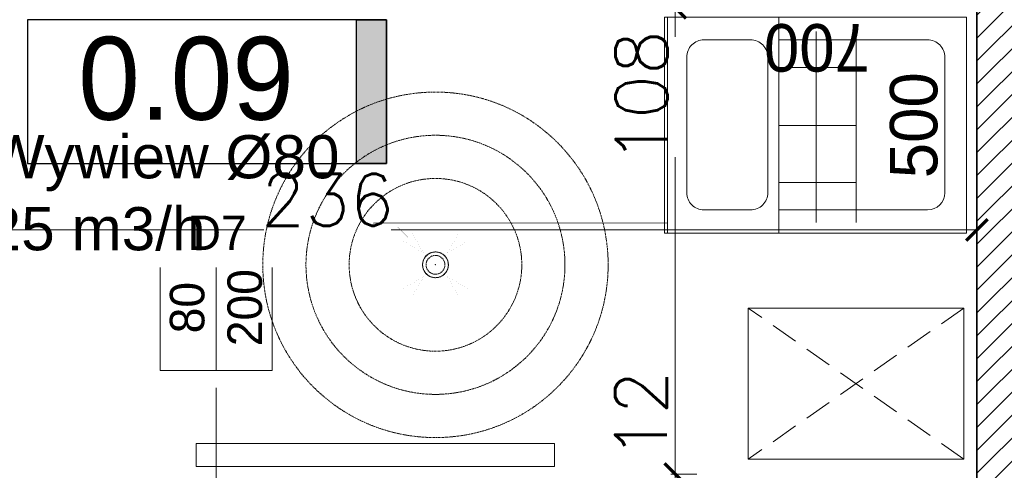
# Model space of a CAD drawing. Header units: millimetres. Extents: x -740 to 33545, y -26688 to 22494.
# Tile 169 of 256: x 11617 to 11845, y 11007 to 11112. Entities that reach past the tile are written whole.
import ezdxf

# ---------------------------------------------------------------- set-up
doc = ezdxf.new("R2010")
doc.units = ezdxf.units.MM
doc.header["$MEASUREMENT"] = 0
for name, pattern in [('CENTERX2', [101.6, 63.5, -12.7, 12.7, -12.7]), ('DASHDOT', [1, 0.5, -0.25, 0, -0.25]), ('DASHED2', [9.525, 6.35, -3.175]), ('DIVIDE2', [0.625, 0.25, -0.125, 0, -0.125, 0, -0.125])]:
    doc.linetypes.add(name, pattern=pattern)
doc.layers.get('Defpoints').update_dxf_attribs({"color": 252})
for name, color, linetype, lineweight in [('## went', 20, 'DIVIDE2', 15), ('_IS_Wywiew', 1, 'Continuous', 20), ('A_istniejące ściany', 252, 'Continuous', 35), ('A_opisy', 252, 'Continuous', 15), ('A_wyposażenie', 252, 'Continuous', 9), ('l.wypełnien', 252, 'Continuous', 5), ('wymiarowanie', 252, 'Continuous', 9)]:
    doc.layers.add(name, color=color, linetype=linetype, lineweight=lineweight)
doc.layers.add('## went NIEWID', color=51, linetype='DASHDOT', lineweight=15, plot=False)
for name, color, linetype in [('_I_EKO_PODKLAD 3', 252, 'Continuous'), ('_IS_EKO_Opis_Wentylacja', 7, 'CENTERX2'), ('NAWIEW', 5, 'Continuous'), ('tabelki opis', 252, 'Continuous'), ('TECHNOLOGIA KUCHNI', 252, 'Continuous'), ('WYWIEW', 252, 'Continuous')]:
    doc.layers.add(name, color=color, linetype=linetype)
doc.styles.add('Arial', font='arial.ttf')
doc.styles.add('styl2', font='simplex.shx')
doc.dimstyles.new('Skala 1-50', dxfattribs={"dimtxt": 12, "dimasz": 5, "dimexe": 1, "dimexo": 1, "dimgap": 1.5, "dimtad": 1, "dimdec": 1, "dimrnd": 0.5, "dimtxsty": 'styl2', "dimblk": 'ARCHTICK', "dimcen": 5, "dimadec": 0, "dimazin": 0, "dimtfac": 1, "dimtdec": 1, "dimtmove": 1, "dimatfit": 3, "dimldrblk": 'ARCHTICK', "dimfxl": 0, "dimlwd": -1, "dimlwe": -1, "dimarcsym": 0})
doc.dimstyles.new('Wymiary elementów w mm', dxfattribs={"dimscale": 0.5, "dimtxt": 14, "dimasz": 20, "dimexe": 0, "dimexo": 1, "dimgap": 3, "dimtad": 1, "dimdec": 0, "dimlfac": 10, "dimtxsty": 'Standard', "dimblk": 'OBLIQUE', "dimcen": 5, "dimse1": 1, "dimse2": 1, "dimsd1": 1, "dimsd2": 1, "dimclrd": 256, "dimclre": 256, "dimclrt": 252, "dimadec": 0, "dimazin": 0, "dimtfac": 1, "dimtdec": 0, "dimtmove": 0, "dimatfit": 3, "dimldrblk": 'OBLIQUE', "dimfxl": 0, "dimlwd": -1, "dimlwe": -1, "dimarcsym": 0})

# ---------------------------------------------------------------- blocks, each defined once
blk = doc.blocks.new('_ArchTick')
at = {"color": 0, "linetype": 'ByBlock', "const_width": 0.15}
blk.add_lwpolyline([(-0.5, -0.5), (0.5, 0.5)], dxfattribs=at)
blk = doc.blocks.new('*D1363')
at = {"layer": 'Defpoints', "color": 0}
for p in [(11773.56, 11114.32), (11769.27, 11006.32), (11774.04, 11006.32)]:
    blk.add_point(p, dxfattribs=at)
at = {"layer": 'wymiarowanie', "color": 0}
for p, q in [((11772.56, 11114.32), (11768.27, 11114.32)), ((11769.27, 11114.32), (11769.27, 11107.56)), ((11769.27, 11006.32), (11769.27, 11079.75)), ((11773.04, 11006.32), (11768.27, 11006.32))]:
    blk.add_line(p, q, dxfattribs=at)
at = {"layer": 'wymiarowanie', "color": 0, "xscale": 5, "yscale": 5, "zscale": 5}
for p, rotation in [((11769.27, 11114.32), 90), ((11769.27, 11006.32), 270)]:
    blk.add_blockref('_ArchTick', p, dxfattribs=dict(at, rotation=rotation))
at = {"layer": 'wymiarowanie', "color": 0, "insert": (11761.47, 11093.66), "char_height": 12, "attachment_point": 5, "rotation": 90, "style": 'styl2'}
blk.add_mtext('108', dxfattribs=at)
blk = doc.blocks.new('*D1252')
at = {"layer": 'Defpoints', "color": 0}
for p in [(50, 5.49), (0, 0.31), (50, 0.31)]:
    blk.add_point(p, dxfattribs=at)
at = {"layer": '_I_EKO_PODKLAD 3', "color": 252, "ltscale": 0.6, "insert": (25, 12.5), "char_height": 11, "attachment_point": 5}
blk.add_mtext('500', dxfattribs=at)
blk = doc.blocks.new('_Oblique')
at = {"color": 0, "linetype": 'ByBlock', "lineweight": -2}
blk.add_line((-0.5, -0.5), (0.5, 0.5), dxfattribs=at)
blk = doc.blocks.new('*D1253')
at = {"layer": 'Defpoints', "color": 0}
for p in [(50, 69.96), (50, 69.96), (66.59, 0)]:
    blk.add_point(p, dxfattribs=at)
at = {"layer": '_I_EKO_PODKLAD 3', "color": 252, "ltscale": 0.6, "insert": (43, 34.98), "char_height": 11, "attachment_point": 5, "rotation": 90}
blk.add_mtext('700', dxfattribs=at)
blk = doc.blocks.new('*D2197')
at = {"layer": 'Defpoints', "color": 0}
for p in [(11784.54, 11006.32), (11769.27, 10994.32), (11784.54, 10994.32)]:
    blk.add_point(p, dxfattribs=at)
at = {"layer": 'wymiarowanie', "color": 0}
for p, q in [((11774.27, 11006.32), (11768.27, 11006.32)), ((11769.27, 11006.32), (11769.27, 10994.32)), ((11774.27, 10994.32), (11768.27, 10994.32))]:
    blk.add_line(p, q, dxfattribs=at)
at = {"layer": 'wymiarowanie', "color": 0, "xscale": 5, "yscale": 5, "zscale": 5}
for p, rotation in [((11769.27, 11006.32), 90), ((11769.27, 10994.32), 270)]:
    blk.add_blockref('_ArchTick', p, dxfattribs=dict(at, rotation=rotation))
at = {"layer": 'wymiarowanie', "color": 0, "insert": (11761.32, 11020.06), "char_height": 12, "attachment_point": 5, "rotation": 90, "style": 'styl2'}
blk.add_mtext('12', dxfattribs=at)
blk = doc.blocks.new('*D2673')
at = {"layer": 'Defpoints', "color": 0}
for p in [(11839.15, 11062.89), (11602.93, 11040.4), (11839.15, 11040.4)]:
    blk.add_point(p, dxfattribs=at)
at = {"layer": 'wymiarowanie', "color": 0}
for p, q in [((11602.93, 11057.89), (11602.93, 11063.89)), ((11839.15, 11057.89), (11839.15, 11063.89)), ((11602.93, 11062.89), (11673.96, 11062.89)), ((11839.15, 11062.89), (11703.49, 11062.89))]:
    blk.add_line(p, q, dxfattribs=at)
at = {"layer": 'wymiarowanie', "color": 0, "xscale": 5, "yscale": 5, "zscale": 5, "rotation": 180}
blk.add_blockref('_ArchTick', (11602.93, 11062.89), dxfattribs=at)
at = {"layer": 'wymiarowanie', "color": 0, "xscale": 5, "yscale": 5, "zscale": 5}
blk.add_blockref('_ArchTick', (11839.15, 11062.89), dxfattribs=at)
at = {"layer": 'wymiarowanie', "color": 0, "insert": (11688.72, 11069.83), "char_height": 12, "attachment_point": 5, "style": 'styl2'}
blk.add_mtext('236', dxfattribs=at)
blk = doc.blocks.new('FILL_245')
at = {"color": 1, "linetype": 'Continuous', "const_width": 0.018}
blk.add_lwpolyline([(-42321.15, 289.36), (-42313.9, 301.91), (-42308.6, 296.6)], close=True, dxfattribs=at)
blk = doc.blocks.new('FILL_244')
at = {"color": 1, "linetype": 'Continuous', "const_width": 0.018}
blk.add_lwpolyline([(-42321.15, 274.23), (-42308.6, 266.98), (-42313.9, 261.68)], close=True, dxfattribs=at)
blk = doc.blocks.new('FILL_246')
at = {"color": 1, "linetype": 'Continuous', "const_width": 0.018}
blk.add_lwpolyline([(-42336.28, 274.23), (-42348.83, 266.98), (-42343.52, 261.68)], close=True, dxfattribs=at)
blk = doc.blocks.new('FILL_243')
at = {"color": 1, "linetype": 'Continuous', "const_width": 0.018}
blk.add_lwpolyline([(-42336.28, 289.36), (-42343.52, 301.91), (-42348.83, 296.6)], close=True, dxfattribs=at)
blk = doc.blocks.new('A$C06D629D9')
blk.add_point((0, 0))
at = {"color": 3}
blk.add_point((0, 0), dxfattribs=at)
at = {"layer": 'NAWIEW', "color": 1, "linetype": 'Continuous', "const_width": 0.018}
for points in [[(-23.94, 23.94), (-17.46, 17.46)], [(-14.81, 20.11), (-20.11, 14.81)], [(-14.81, 20.11), (-20.11, 14.81)], [(-7.57, 7.57), (-14.81, 20.11)], [(-7.57, 7.57), (-14.81, 20.11)], [(7.57, 7.57), (14.81, 20.11)], [(7.57, 7.57), (14.81, 20.11)], [(14.81, 20.11), (20.11, 14.81)], [(14.81, 20.11), (20.11, 14.81)], [(23.94, 23.94), (17.46, 17.46)], [(-20.11, 14.81), (-7.57, 7.57)], [(20.11, 14.81), (7.57, 7.57)], [(-7.57, -7.57), (-20.11, -14.81)], [(-7.57, -7.57), (-20.11, -14.81)], [(-14.81, -20.11), (-7.57, -7.57)], [(7.57, -7.57), (20.11, -14.81)], [(7.57, -7.57), (20.11, -14.81)], [(14.81, -20.11), (7.57, -7.57)], [(-23.94, -23.94), (-17.46, -17.46)], [(-20.11, -14.81), (-14.81, -20.11)], [(-20.11, -14.81), (-14.81, -20.11)], [(20.11, -14.81), (14.81, -20.11)], [(20.11, -14.81), (14.81, -20.11)], [(23.94, -23.94), (17.46, -17.46)]]:
    blk.add_lwpolyline(points, dxfattribs=at)
at = {"layer": 'WYWIEW', "color": 10, "linetype": 'Continuous', "const_width": 0.018}
for points in [[(-7.57, 7.57), (-7.57, 7.57)], [(7.57, 7.57), (7.57, 7.57)], [(-7.57, -7.57), (-7.57, -7.57)], [(7.57, -7.57), (7.57, -7.57)]]:
    blk.add_lwpolyline(points, dxfattribs=at)
at = {"layer": 'NAWIEW', "extrusion": (0, 0, -1), "zscale": -1}
for name in ['FILL_245', 'FILL_243', 'FILL_244', 'FILL_246']:
    blk.add_blockref(name, (42328.71, -281.79), dxfattribs=at)
blk = doc.blocks.new('heether5')
at = {"layer": '## went', "color": 1}
for radius in [7.45, 5.44]:
    blk.add_circle((341463.05, 163171.59), radius, dxfattribs=at)
at = {"layer": '## went NIEWID'}
for radius in [100, 75, 50]:
    blk.add_circle((341463.05, 163171.59), radius, dxfattribs=at)
at = {"layer": '## went', "xscale": 0.9144000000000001, "yscale": 0.9144000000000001, "zscale": 0.9144000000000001}
blk.add_blockref('A$C06D629D9', (341463.05, 163171.59), dxfattribs=at)
blk = doc.blocks.new('A$C0EED3E4A')
at = {"layer": '_I_EKO_PODKLAD 3', "lineweight": 9}
for p, q in [((0, 69.56), (50, 69.56)), ((0, 43.79), (50, 43.79)), ((5.38, 43.79), (44.76, 43.79)), ((5.38, 9.34), (5.38, 43.79)), ((11.77, 25.85), (11.77, 43.79)), ((24.97, 25.85), (24.97, 43.79)), ((38.36, 25.85), (38.36, 43.79)), ((44.76, 43.79), (44.76, 9.34)), ((2.47, 35.13), (46.72, 35.13)), ((2.47, 25.85), (46.72, 25.85)), ((40.76, 5.34), (9.38, 5.34))]:
    blk.add_line(p, q, dxfattribs=at)
blk.add_lwpolyline([(0, 0.31), (50, 0.31), (50, 70.31), (0, 70.31)], close=True, dxfattribs=at)
blk.add_lwpolyline([(9.38, 65.13), (40.76, 65.13, -0.414214), (44.76, 61.13), (44.76, 50.35, -0.414214), (40.76, 46.35), (9.38, 46.35, -0.414214), (5.38, 50.35), (5.38, 61.13, -0.414214)], format="xyb", close=True, dxfattribs=at)
for centre, start, end in [((9.38, 9.34), 180, 270), ((40.76, 9.34), 270, 0)]:
    blk.add_arc(centre, 4, start, end, dxfattribs=at)
at = {"layer": '_I_EKO_PODKLAD 3'}
for base, p1, p2, angle, picture, middle in [((50, 69.96), (66.59, 0), (50, 69.96), 90, '*D1253', (43, 34.98)), ((50, 5.49), (0, 0.31), (50, 0.31), 0, '*D1252', (25, 12.5))]:
    dim = blk.add_linear_dim(base=base, p1=p1, p2=p2, angle=angle, dimstyle='Wymiary elementów w mm', override={"dimtxt": 22}, dxfattribs=at)
    dim.commit()
    dim.dimension.update_dxf_attribs({"geometry": picture, "text_midpoint": middle})
blk = doc.blocks.new('zlew porzadkowy')
at = {"layer": 'TECHNOLOGIA KUCHNI', "rotation": 270}
blk.add_blockref('A$C0EED3E4A', (185491.89, -816814.32), dxfattribs=at)

msp = doc.modelspace()

# ---------------------------------------------------------------- hatches: boundary and pattern name
at = {"layer": 'l.wypełnien'}
h = msp.add_hatch(dxfattribs=at)
h.set_pattern_fill('ANSI31', color=256, scale=30, style=0)
h.paths.add_polyline_path([(11391.26, 10402.52), (11391.26, 10359.34), (11839.15, 10359.34), (11839.15, 9782.76), (11774.02, 9782.76), (11774.02, 9765.83), (11774.02, 9754.82), (11774.02, 9739.58), (11839.15, 9739.58), (11882.33, 9739.58), (11882.33, 10522.75), (11866.24, 10522.75), (11854.39, 10522.75), (11839.15, 10522.75), (11839.15, 10402.52), (11426.82, 10402.52), (11426.82, 10552.38), (11401.42, 10552.38), (11401.42, 10402.52)])
h.paths.add_polyline_path([(11391.26, 10834.32), (11391.26, 10791.99), (11401.42, 10791.99), (11401.42, 10654.38), (11426.82, 10654.38), (11426.82, 10791.99), (11839.15, 10791.99), (11839.15, 10677.69), (11854.39, 10677.69), (11866.24, 10677.69), (11882.33, 10677.69), (11882.33, 11331.32), (11882.33, 11374.5), (11799.42, 11374.5), (11799.42, 11331.32), (11839.15, 11331.32), (11839.15, 10994.32), (11839.15, 10834.32), (11699.45, 10834.32), (11685.18, 10834.32), (11640.68, 10834.32), (11401.42, 10834.32)])
h.paths.add_polyline_path([(11477.62, 10806.38), (11477.62, 10819.93), (11497.94, 10819.93), (11497.94, 10806.38)], flags=16)
h.paths.add_polyline_path([(11438.67, 10819.93), (11438.67, 10806.38), (11457.3, 10806.38), (11457.3, 10819.93)], flags=16)
h.paths.add_polyline_path([(11429.29, 9739.58), (11429.29, 9782.76), (11384.13, 9782.76), (11384.13, 9739.58)])
h.paths.add_polyline_path([(11624.02, 9739.58), (11624.02, 9782.76), (11579.29, 9782.76), (11579.29, 9739.58)])
at = {"layer": 'tabelki opis'}
msp.add_hatch(color=256, dxfattribs=at).paths.add_polyline_path([(11702.41, 11078.27), (11702.41, 11111.54), (11695.45, 11111.54), (11695.45, 11078.27)])

# ---------------------------------------------------------------- linework, layer by layer
at = {"layer": '_IS_Wywiew'}
msp.add_circle((11713.73, 11054.79), 3, dxfattribs=at)
at = {"layer": 'A_istniejące ściany'}
for points in [[(11839.15, 11331.32), (11839.15, 10984.32)], [(11839.15, 11095.94), (11839.15, 11331.32)]]:
    msp.add_lwpolyline(points, dxfattribs=at)
at = {"layer": 'A_opisy'}
msp.add_line((11662.93, 10963.32), (11662.93, 11030.32), dxfattribs=at)
at = {"layer": 'A_wyposażenie', "linetype": 'DASHED2'}
for p, q in [((11836.15, 11044.79), (11786.15, 11009.79)), ((11836.15, 11009.79), (11786.15, 11044.79)), ((11836.15, 11044.79), (11786.15, 11009.79)), ((11836.15, 11009.79), (11786.15, 11044.79))]:
    msp.add_line(p, q, dxfattribs=at)
at = {"layer": 'A_wyposażenie'}
msp.add_lwpolyline([(11786.15, 11044.79), (11786.15, 11009.79), (11836.15, 11009.79), (11836.15, 11044.79)], close=True, dxfattribs=at)
msp.add_lwpolyline([(11786.15, 11044.79), (11786.15, 11009.79), (11836.15, 11009.79), (11836.15, 11044.79)], close=True, dxfattribs=at)
at = {"layer": 'l.wypełnien'}
msp.add_lwpolyline([(11658.32, 11008.1), (11741.3, 11008.1), (11741.3, 11013.42), (11658.32, 11013.42)], close=True, dxfattribs=at)
at = {"layer": 'tabelki opis'}
msp.add_lwpolyline([(11702.41, 11111.54), (11619.25, 11111.54), (11619.25, 11078.27), (11702.41, 11078.27), (11702.41, 11111.54)], dxfattribs=at)
msp.add_lwpolyline([(11702.41, 11078.27), (11695.45, 11078.27), (11695.45, 11111.54), (11702.41, 11111.54)], close=True, dxfattribs=at)
at = {"layer": 'wymiarowanie'}
msp.add_line((11767.53, 11064.5), (11699.37, 11064.43), dxfattribs=at)

# ---------------------------------------------------------------- block references
at = {"layer": '_I_EKO_PODKLAD 3', "rotation": 180}
msp.add_blockref('zlew porzadkowy', (197328.96, -805752.21), dxfattribs=at)

# ---------------------------------------------------------------- texts
at = {"layer": 'tabelki opis', "insert": (11630.98, 11107.58), "char_height": 19.2, "width": 56.7, "attachment_point": 1}
msp.add_mtext('{\\fCentury Gothic|b0|i0|c238|p34;0.09}', dxfattribs=at)

# ---------------------------------------------------------------- dimensions: what is measured, and where the dimension line sits
at = {"layer": 'wymiarowanie'}
for base, p1, p2, picture, middle in [((11769.27, 11006.32), (11773.56, 11114.32), (11774.04, 11006.32), '*D1363', (11769.27, 11093.66)), ((11769.27, 10994.32), (11784.54, 11006.32), (11784.54, 10994.32), '*D2197', (11768.97, 11020.06))]:
    dim = msp.add_linear_dim(base=base, p1=p1, p2=p2, angle=90, dimstyle='Skala 1-50', dxfattribs=at)
    dim.commit()
    dim.dimension.update_dxf_attribs({"geometry": picture, "text_midpoint": middle, "dimtype": 160})

# ---------------------------------------------------------------- next in the draw order: texts
at = {"layer": 'A_opisy', "ltscale": 0.3, "insert": (11662.93, 11043.32), "char_height": 8, "width": 26, "attachment_point": 5, "rotation": 90, "bg_fill": 2}
msp.add_mtext('\\pi3.10800;{\\fCentury Gothic|b0|i0|c238|p0;80}\\P{\\fCentury Gothic|b0|i0|c238|p0;200}', dxfattribs=at)

# ---------------------------------------------------------------- next in the draw order: linework, layer by layer
at = {"layer": 'A_opisy', "lineweight": 30, "ltscale": 0.3}
msp.add_lwpolyline([(11649.93, 11069.32), (11675.93, 11069.32), (11675.93, 11056.32), (11649.93, 11056.32)], close=True, dxfattribs=at)
at = {"layer": 'A_opisy', "ltscale": 0.3}
for points in [[(11662.93, 11056.32), (11662.93, 11030.32), (11649.93, 11030.32), (11649.93, 11056.32)], [(11675.93, 11056.32), (11675.93, 11030.32), (11662.93, 11030.32), (11662.93, 11056.32)]]:
    msp.add_lwpolyline(points, close=True, dxfattribs=at)

# ---------------------------------------------------------------- next in the draw order: texts
at = {"layer": 'A_opisy', "ltscale": 0.3, "insert": (11663.18, 11062.21), "char_height": 8, "width": 26, "attachment_point": 5, "bg_fill": 2}
msp.add_mtext('{\\fCentury Gothic|b0|i0|c238|p0;D7}', dxfattribs=at)

# ---------------------------------------------------------------- next in the draw order: block references
at = {"layer": '_IS_Wywiew', "xscale": 0.39999984, "yscale": 0.39999984, "zscale": 0.39999984}
msp.add_blockref('heether5', (-124871.43, -54213.82), dxfattribs=at)

# ---------------------------------------------------------------- next in the draw order: texts
at = {"layer": '_IS_EKO_Opis_Wentylacja', "insert": (11610, 11084.82), "char_height": 10, "width": 108.1234, "attachment_point": 1, "style": 'Arial'}
msp.add_mtext('Wywiew %%C80 \\P25 m3/h', dxfattribs=at)

# ---------------------------------------------------------------- next in the draw order: dimensions: what is measured, and where the dimension line sits
at = {"layer": 'wymiarowanie'}
dim = msp.add_linear_dim(base=(11839.15, 11062.89), p1=(11602.93, 11040.4), p2=(11839.15, 11040.4), dimstyle='Skala 1-50', dxfattribs=at)
dim.commit()
dim.dimension.update_dxf_attribs({"geometry": '*D2673', "text_midpoint": (11688.72, 11062.03), "dimtype": 160})

doc.saveas('drawing.dxf')
